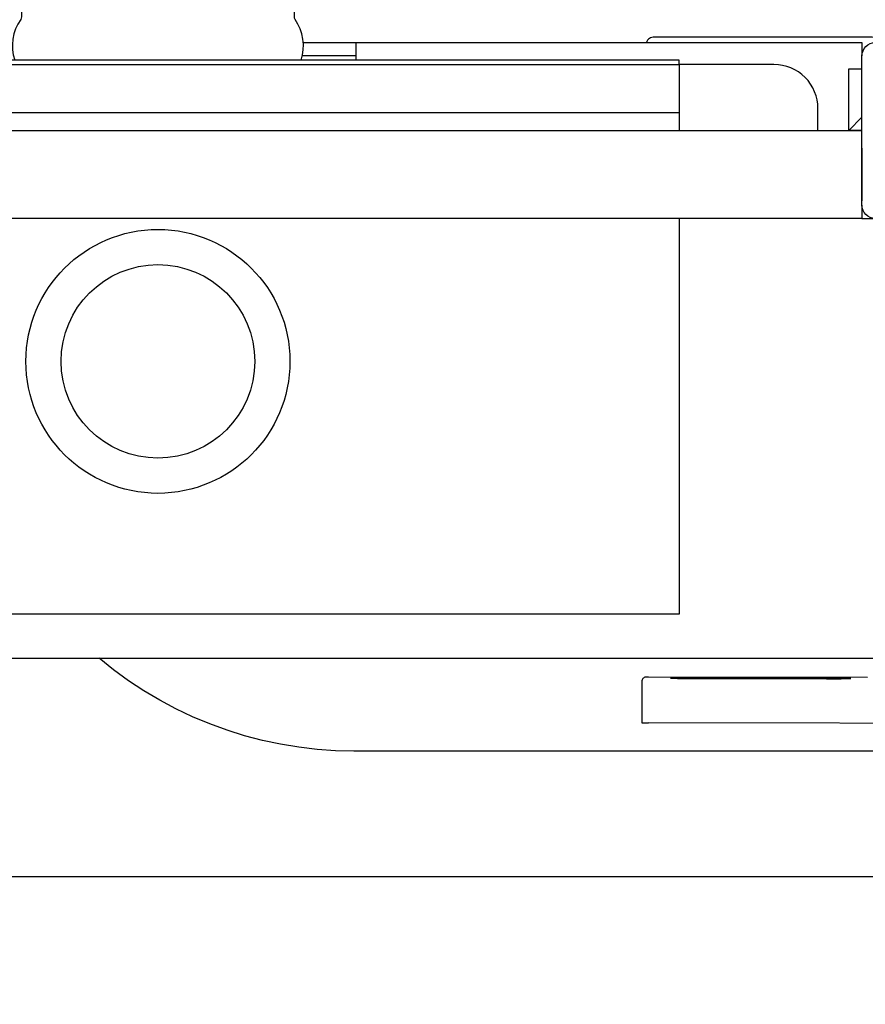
# Model space of a CAD drawing. Header units: millimetres. Extents: x 42924 to 92944, y -369470 to -179866.
# Tile 36 of 256: x 46430 to 46449, y -182070 to -182047. Entities that reach past the tile are written whole.
import ezdxf

# ---------------------------------------------------------------- set-up
doc = ezdxf.new("R2010")
doc.units = ezdxf.units.MM
doc.layers.get('0').update_dxf_attribs({"color": 8})
doc.layers.add('!! 0_ Istn-sciany', color=8, linetype='Continuous')
doc.layers.add('!!_@ wypos sanit nd', color=8, linetype='Continuous', plot=False)
doc.layers.add('E_SAP_ZASIĘG', color=150, linetype='Continuous', plot=False)

# ---------------------------------------------------------------- blocks, each defined once
blk = doc.blocks.new('A$Cff2eaf8b')
for points in [[(-0.18941, 0.08863), (-0.04454, 0.08863), (-0.04035, 0.08853), (-0.03617, 0.08824), (-0.032, 0.08775), (-0.02786, 0.08707), (-0.02376, 0.08619), (-0.0197, 0.08513), (-0.0157, 0.08388), (-0.01176, 0.08244), (-0.00789, 0.08082), (-0.0041, 0.07902), (-0.0004, 0.07705), (0.0032, 0.0749), (0.0067, 0.0726), (0.01009, 0.07012), (0.01337, 0.0675)], [(-0.19839, 0.08237), (-0.11148, 0.08219)], [(-0.16124, 0.07188), (-0.11145, 0.07178), (-0.11127, 0.07178), (-0.11111, 0.07178), (-0.111, 0.07178), (-0.11083, 0.07179), (-0.11065, 0.07183), (-0.11049, 0.0719), (-0.11033, 0.072), (-0.1102, 0.07212), (-0.11009, 0.07227), (-0.11001, 0.07243), (-0.10996, 0.07261), (-0.10995, 0.07279), (-0.10997, 0.08178), (-0.10998, 0.08217)], [(-0.12195, 0.07209), (-0.15195, 0.07215)], [(-0.15195, 0.07205), (-0.12195, 0.07199)], [(0.16493, 0.0675), (-0.16477, 0.0675)], [(-0.11847, -0.0325), (-0.11847, 0.0575), (0.11153, 0.0575), (0.11153, -0.0325)], [(-0.16, -0.0355), (-0.16, -0.0325), (0.16, -0.0325), (0.16, -0.0355)], [(-0.16, -0.0485), (-0.16, -0.0365)], [(0.16, -0.0555), (0.157, -0.0525), (0.16, -0.0525), (-0.16, -0.0525), (-0.157, -0.0525), (-0.16, -0.0555)], [(-0.157, -0.0525), (-0.157, -0.0665), (-0.16, -0.0665)], [(0.10602, -0.0525), (0.10602, -0.05658), (-0.11847, -0.05658)], [(-0.045, -0.0725), (-0.045, -0.0685)], [(-0.03305, -0.0725), (-0.16, -0.0725), (-0.16, -0.0695)], [(-0.045, -0.0695), (-0.03283, -0.0695)]]:
    blk.add_lwpolyline(points)
for points in [[(-0.15993, -0.0325), (-0.17249, -0.0325, 0.405519), (-0.172, -0.032), (-0.172, -0.0313, 0.414214), (-0.1725, -0.0308), (-0.1875, -0.0308, 0.414214), (-0.188, -0.0313), (-0.188, -0.032, 0.405519), (-0.18751, -0.0325), (-0.19, -0.0325, -0.414214), (-0.2, -0.0225), (-0.2, 0.0575, -0.266001), (-0.19506, 0.06612)], [(-0.15, -0.0525), (-0.15, -0.0575, 0.414214), (-0.14, -0.0675), (-0.11847, -0.0675), (-0.11847, -0.0525)], [(-0.04, -0.0685), (-0.03255, -0.0685, 0.236962), (-0.03118, -0.07775, -0.154353), (-0.031, -0.07832), (-0.031, -0.08218), (0.031, -0.08218), (0.031, -0.07832, -0.154353), (0.03118, -0.07775, 0.236962), (0.03255, -0.0685), (0.04, -0.0685)], [(-0.1633, -0.0727, 0.412536), (-0.1623, -0.0737), (-0.11251, -0.0737), (-0.11222, -0.07367), (-0.11194, -0.07358), (-0.11168, -0.07345), (-0.11145, -0.07326), (-0.11126, -0.07304), (-0.11112, -0.07278), (-0.11104, -0.0725)]]:
    blk.add_lwpolyline(points, format="xyb")
blk.add_lwpolyline([(-0.2, -0.0695), (-0.2, -0.0355, -0.414214), (-0.197, -0.0325), (-0.163, -0.0325, -0.414214), (-0.16, -0.0355), (-0.16, -0.0695, -0.414214), (-0.163, -0.0725), (-0.197, -0.0725, -0.414214)], format="xyb", close=True)
blk.add_lwpolyline([(-0.11847, -0.0685), (0.11153, -0.0685), (0.11153, -0.0675), (-0.11847, -0.0675)], close=True)
for radius in [0.03, 0.022]:
    blk.add_circle((0, 0), radius)
for centre, major_axis, start_param, end_param in [((-0.11148, 0.08218), (-0.0015, 0), 3.141878, 4.712682), ((-0.15195, 0.0721), (0.0055, -0.00001), 1.571085, 4.712678), ((-0.12195, 0.07204), (0.0055, -0.00001), 4.712678, 7.854271)]:
    blk.add_ellipse(centre, major_axis=major_axis, ratio=0.008726, start_param=start_param, end_param=end_param)

msp = doc.modelspace()

# ---------------------------------------------------------------- linework, layer by layer
at = {"layer": '!! 0_ Istn-sciany'}
msp.add_lwpolyline([(46389.12722, -182066.72377), (46503.12722, -182066.72377)], dxfattribs=at)
at = {"layer": 'E_SAP_ZASIĘG'}
for centre in [(46172.51188, -181498.06894), (46802.53248, -181498.06894)]:
    msp.add_circle(centre, 600, dxfattribs=at)

# ---------------------------------------------------------------- block references
at = {"layer": '!!_@ wypos sanit nd', "xscale": 100, "yscale": 100, "zscale": 100, "rotation": 180}
msp.add_blockref('A$Cff2eaf8b', (46433.12705, -182055.00773), dxfattribs=at)

doc.saveas('drawing.dxf')
